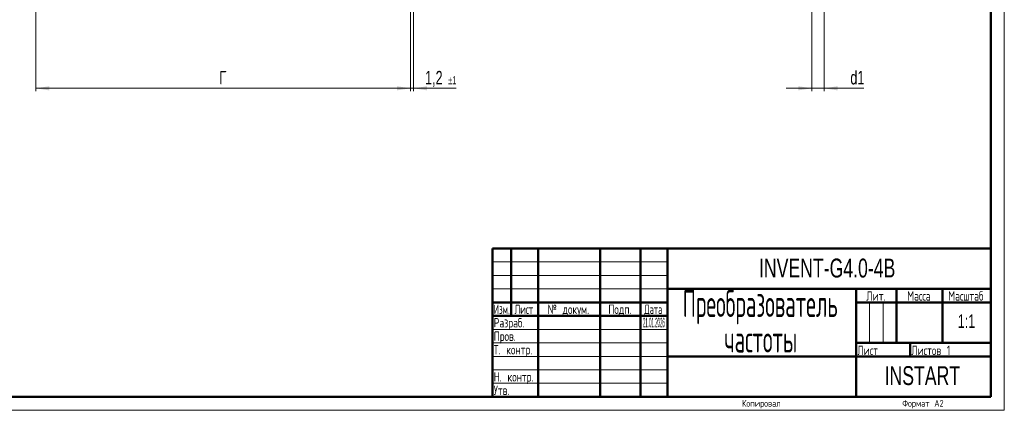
# Model space of a CAD drawing. Header units: millimetres. Extents: x 0 to 594, y 0 to 420.
# Tile 9 of 15: x 228 to 594, y 0 to 145. Entities that reach past the tile are written whole.
import ezdxf

# ---------------------------------------------------------------- set-up
doc = ezdxf.new("R2010")
doc.units = ezdxf.units.MM
doc.linetypes.add('SLD-Сплошная', pattern=[0])
doc.styles.add('SLDTEXTSTYLE0', font='TXT', dxfattribs={"width": 0.7, "bigfont": 'bigfont'})
doc.styles.add('SLDTEXTSTYLE1', font='TXT', dxfattribs={"width": 0.7})
doc.styles.add('SLDTEXTSTYLE2', font='TXT', dxfattribs={"width": 0.597433, "bigfont": 'bigfont'})
doc.styles.add('SLDTEXTSTYLE3', font='TXT', dxfattribs={"width": 0.628357, "bigfont": 'bigfont'})
doc.styles.add('SLDTEXTSTYLE4', font='TXT', dxfattribs={"width": 0.531719, "bigfont": 'bigfont'})
doc.styles.add('SLDTEXTSTYLE5', font='TXT', dxfattribs={"width": 0.57744, "bigfont": 'bigfont'})
doc.styles.add('SLDTEXTSTYLE6', font='TXT', dxfattribs={"width": 0.278035})
doc.dimstyles.new('SLDDIMSTYLE0', dxfattribs={"dimtxt": 5, "dimasz": 5, "dimexe": 0, "dimexo": 0.0625, "dimgap": 1.25, "dimtad": 2, "dimdec": 1, "dimrnd": 1e-09, "dimzin": 12, "dimdsep": 46, "dimtxsty": 'SLDTEXTSTYLE1', "dimsah": 1, "dimcen": 0.09, "dimadec": 0, "dimazin": 3, "dimtfac": 1, "dimtdec": 3, "dimtofl": 0, "dimtmove": 0, "dimatfit": 3, "dimfxl": 0, "dimfrac": 2, "dimtolj": 1, "dimtzin": 12, "dimarcsym": 0})
doc.dimstyles.new('SLDDIMSTYLE1', dxfattribs={"dimtxt": 5, "dimasz": 5, "dimexe": 0, "dimexo": 0.0625, "dimgap": 1.25, "dimtad": 2, "dimdec": 1, "dimrnd": 1e-09, "dimzin": 12, "dimdsep": 46, "dimtxsty": 'SLDTEXTSTYLE1', "dimsah": 1, "dimcen": 0.09, "dimadec": 0, "dimazin": 3, "dimtol": 1, "dimtp": 1, "dimtm": 1, "dimtfac": 1, "dimtdec": 0, "dimtmove": 0, "dimatfit": 0, "dimfxl": 0, "dimfrac": 2, "dimtolj": 1, "dimarcsym": 0})
doc.dimstyles.new('SLDDIMSTYLE2', dxfattribs={"dimtxt": 5, "dimasz": 5, "dimexe": 0, "dimexo": 0.0625, "dimgap": 1.25, "dimtad": 2, "dimdec": 1, "dimrnd": 1e-09, "dimzin": 12, "dimdsep": 46, "dimtxsty": 'SLDTEXTSTYLE1', "dimsah": 1, "dimcen": 0.09, "dimadec": 0, "dimazin": 3, "dimtfac": 1, "dimtdec": 3, "dimtmove": 0, "dimatfit": 0, "dimfxl": 0, "dimfrac": 2, "dimtolj": 1, "dimtzin": 12, "dimarcsym": 0})

# ---------------------------------------------------------------- blocks, each defined once
blk = doc.blocks.new('SW_NOTE_0')
at = {"color": 0, "linetype": 'Continuous', "lineweight": 0, "char_height": 10, "attachment_point": 2, "style": 'SLDTEXTSTYLE4'}
for s, insert in [('Преобразователь', (33, 12.85)), ('частоты', (33.19, -0.33))]:
    blk.add_mtext(s, dxfattribs=dict(at, insert=insert))
blk = doc.blocks.new('_D_2')
at = {"color": 7, "linetype": 'SLD-Сплошная', "lineweight": 0}
for p, q in [((374.74, 283.61), (374.74, 118.41)), ((373.59, 158.08), (373.59, 118.41)), ((373.59, 119.41), (363.97, 119.41)), ((374.74, 119.41), (373.59, 119.41)), ((374.74, 119.41), (390.49, 119.41))]:
    blk.add_line(p, q, dxfattribs=at)
at = {"color": 7, "linetype": 'SLD-Сплошная', "lineweight": 18}
for points in [[(373.59, 119.41), (368.59, 120.18), (368.59, 118.65)], [(374.74, 119.41), (379.74, 118.65), (379.74, 120.18)]]:
    blk.add_solid(points, dxfattribs=at)
at = {"color": 7, "linetype": 'SLD-Сплошная', "lineweight": 18, "attachment_point": 1, "style": 'SLDTEXTSTYLE1'}
for s, insert, char_height in [('1,2', (378.98, 125.86), 5), ('±1', (387.51, 123.92), 3)]:
    blk.add_mtext(s, dxfattribs=dict(at, insert=insert, char_height=char_height))
blk = doc.blocks.new('_D_3')
at = {"color": 7, "linetype": 'SLD-Сплошная', "lineweight": 0}
for p, q in [((373.59, 158.08), (373.59, 118.41)), ((234.44, 156.41), (234.44, 118.41)), ((234.44, 119.41), (373.59, 119.41))]:
    blk.add_line(p, q, dxfattribs=at)
at = {"color": 7, "linetype": 'SLD-Сплошная', "lineweight": 18}
for points in [[(234.44, 119.41), (239.44, 118.65), (239.44, 120.18)], [(373.59, 119.41), (368.59, 120.18), (368.59, 118.65)]]:
    blk.add_solid(points, dxfattribs=at)
at = {"color": 7, "linetype": 'SLD-Сплошная', "lineweight": 18, "insert": (302.59, 125.86), "char_height": 5, "attachment_point": 1, "style": 'SLDTEXTSTYLE0'}
blk.add_mtext('Г', dxfattribs=at)
blk = doc.blocks.new('_D_8')
at = {"color": 7, "linetype": 'SLD-Сплошная', "lineweight": 0}
for p, q in [((522.58, 160.91), (522.58, 118.41)), ((527.08, 160.91), (527.08, 118.41)), ((522.58, 119.41), (512.97, 119.41)), ((522.58, 119.41), (527.08, 119.41)), ((527.08, 119.41), (541.82, 119.41))]:
    blk.add_line(p, q, dxfattribs=at)
at = {"color": 7, "linetype": 'SLD-Сплошная', "lineweight": 18}
for points in [[(522.58, 119.41), (517.58, 120.18), (517.58, 118.65)], [(527.08, 119.41), (532.08, 118.65), (532.08, 120.18)]]:
    blk.add_solid(points, dxfattribs=at)
at = {"color": 7, "linetype": 'SLD-Сплошная', "lineweight": 18, "insert": (536.85, 125.86), "char_height": 5, "attachment_point": 1, "style": 'SLDTEXTSTYLE1'}
blk.add_mtext('d1', dxfattribs=at)

msp = doc.modelspace()

# ---------------------------------------------------------------- linework, layer by layer
at = {"color": 7, "linetype": 'SLD-Сплошная', "lineweight": 18}
for p, q in [((594, 420), (594, 0)), ((404, 55), (469, 55)), ((404, 50), (469, 50)), ((404, 45), (469, 45)), ((544, 40), (544, 25)), ((549, 40), (549, 25)), ((404, 30), (469, 30)), ((404, 25), (469, 25)), ((404, 20), (469, 20)), ((404, 15), (469, 15)), ((404, 10), (469, 10)), ((0, 0), (594, 0))]:
    msp.add_line(p, q, dxfattribs=at)
at = {"color": 7, "linetype": 'SLD-Сплошная', "lineweight": 50}
for p, q in [((589, 5), (589, 415)), ((404, 60), (589, 60)), ((404, 60), (404, 5)), ((411, 35), (411, 60)), ((421, 60), (421, 5)), ((444, 60), (444, 5)), ((459, 60), (459, 5)), ((469, 60), (469, 5)), ((469, 45), (589, 45)), ((539, 45), (539, 5)), ((554, 45), (554, 25)), ((571, 45), (571, 25)), ((404, 40), (469, 40)), ((539, 40), (589, 40)), ((404, 35), (469, 35)), ((539, 25), (589, 25)), ((559, 25), (559, 20)), ((469, 20), (589, 20)), ((20, 5), (589, 5))]:
    msp.add_line(p, q, dxfattribs=at)

# ---------------------------------------------------------------- block references
at = {"color": 7, "linetype": 'Continuous', "lineweight": 0}
msp.add_blockref('SW_NOTE_0', (470.4, 31.75), dxfattribs=at)

# ---------------------------------------------------------------- texts
for s, insert, char_height, attachment_point, style in [('INVENT-G4.0-4B', (528.24, 56.25), 7, 2, 'SLDTEXTSTYLE1'), ('Лит.', (546.35, 44.15), 3.5, 2, 'SLDTEXTSTYLE0'), ('Масса', (562.31, 44.15), 3.5, 2, 'SLDTEXTSTYLE0'), ('Масштаб', (579.75, 44.15), 3.5, 2, 'SLDTEXTSTYLE0'), ('Изм.', (407.45, 39.21), 3.5, 2, 'SLDTEXTSTYLE5'), ('Лист', (415.66, 39.21), 3.5, 2, 'SLDTEXTSTYLE3'), ('№ докум.', (432.18, 39.21), 3.5, 2, 'SLDTEXTSTYLE0'), ('Подп.', (451.32, 39.21), 3.5, 2, 'SLDTEXTSTYLE0'), ('Дата', (463.69, 39.21), 3.5, 2, 'SLDTEXTSTYLE2'), ('Разраб.', (404.45, 34.21), 3.5, 1, 'SLDTEXTSTYLE0'), ('21.01.2026', (459.86, 34.31), 3.5, 1, 'SLDTEXTSTYLE6'), ('1:1', (579.95, 35.56), 5, 2, 'SLDTEXTSTYLE1'), ('Пров.', (404.45, 29.21), 3.5, 1, 'SLDTEXTSTYLE0'), ('Т. контр.', (404.45, 24.21), 3.5, 1, 'SLDTEXTSTYLE0'), ('Лист', (539.45, 23.96), 3.5, 1, 'SLDTEXTSTYLE0'), ('Листов 1', (559.45, 23.96), 3.5, 1, 'SLDTEXTSTYLE0'), ('INSTART', (563.58, 16.36), 7, 2, 'SLDTEXTSTYLE1'), ('Н. контр.', (404.45, 14.15), 3.5, 1, 'SLDTEXTSTYLE0'), ('Утв.', (404.45, 9.15), 3.5, 1, 'SLDTEXTSTYLE0'), ('Копировал', (503.8, 3.83), 2.5, 2, 'SLDTEXTSTYLE0'), ('Формат А2', (563.79, 3.83), 2.5, 2, 'SLDTEXTSTYLE0')]:
    msp.add_mtext(s, dxfattribs=dict(at, insert=insert, char_height=char_height, attachment_point=attachment_point, style=style))

# ---------------------------------------------------------------- dimensions: what is measured, and where the dimension line sits
at = {"color": 7, "linetype": 'SLD-Сплошная', "lineweight": 18}
dim = msp.add_linear_dim(base=(373.5858, 119.4146), p1=(374.7359, 283.6229), p2=(373.5858, 158.0886), dimstyle='SLDDIMSTYLE1', dxfattribs=at)
dim.commit()
dim.dimension.update_dxf_attribs({"geometry": '_D_2', "text_midpoint": (384.7359, 119.4146), "dimtype": 160})
for base, p1, p2, text, dimstyle, picture, middle in [((527.08, 119.41), (522.58, 160.92), (527.08, 160.92), 'd1', 'SLDDIMSTYLE2', '_D_8', (539.34, 119.41)), ((373.59, 119.41), (234.44, 156.42), (373.59, 158.09), 'Г', 'SLDDIMSTYLE0', '_D_3', (304.01, 119.41))]:
    dim = msp.add_linear_dim(base=base, p1=p1, p2=p2, text=text, dimstyle=dimstyle, dxfattribs=at)
    dim.commit()
    dim.dimension.update_dxf_attribs({"geometry": picture, "text_midpoint": middle, "dimtype": 160})

doc.saveas('drawing.dxf')
